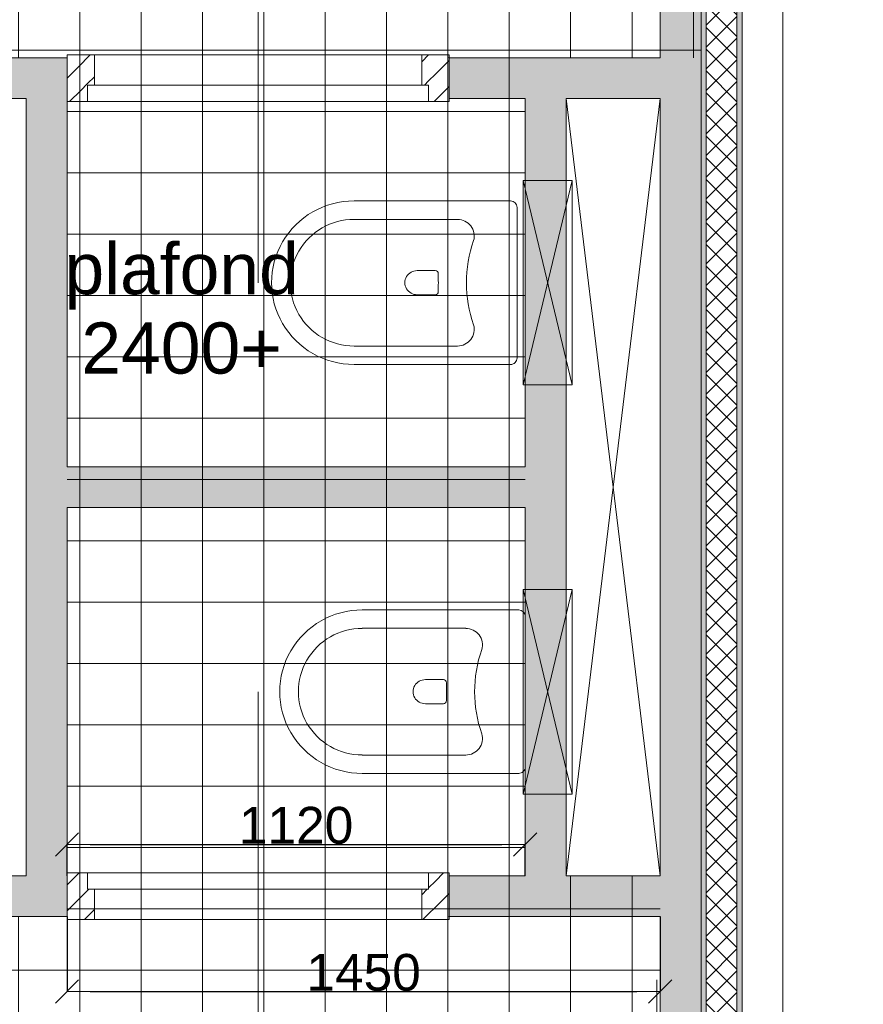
# Model space of a CAD drawing. Extents: x -238421 to 258165, y -34825 to 126331.
# Tile 11 of 239: x -212641 to -210579, y 47089 to 49496. Entities that reach past the tile are written whole.
import ezdxf

# ---------------------------------------------------------------- set-up
doc = ezdxf.new("R2010")
doc.units = 0
doc.header["$LTSCALE"] = 50
doc.linetypes.add('_ .', pattern=[190, 90, -50, 0, -50])
doc.layers.get('0').update_dxf_attribs({"linetype": 'CONTINUOUS'})
doc.layers.get('Defpoints').update_dxf_attribs({"linetype": 'CONTINUOUS'})
for name, color, linetype in [('00 Arc Simple systeem 2D arcering', 7, 'CONTINUOUS'), ('00 Bestaand', 7, 'CONTINUOUS'), ('00 Bestaand 2D arcering', 7, 'CONTINUOUS'), ('00 Bestaand Deuren', 7, 'CONTINUOUS'), ('00 Bestaand Doorsnede-arcering', 7, 'CONTINUOUS'), ('00 tekst plafond', 7, 'CONTINUOUS'), ('22 Binnenwanden', 7, 'CONTINUOUS'), ('22 Binnenwanden Doorsnede-arcering', 7, 'CONTINUOUS'), ('22 Binnenwanden Laagscheidingslijnen', 7, 'CONTINUOUS'), ('65 Beveiliging', 7, 'CONTINUOUS'), ('A Stramien', 7, 'CONTINUOUS'), ('Tekst_dim 1_ 50', 7, 'CONTINUOUS'), ('Tekst_dim 1_ 50 2D arcering', 7, 'CONTINUOUS'), ('WM5448--', 1, 'CONTINUOUS')]:
    doc.layers.add(name, color=color, linetype=linetype)
doc.styles.add('GENERATED_STYLE_1', font='ARIAL.TTF')
doc.linetypes.add('WBDBO 60', pattern='A,0,[1,3 2e verdieping1.Shx,S=13.888889,R=0,X=0,Y=-6.10623e-16],-1750,0', length=1750)
doc.dimstyles.new('GENERATED_STYLE__4', dxfattribs={"dimtxt": 89.999998, "dimasz": 57, "dimexe": 0.18, "dimexo": 0, "dimgap": 0.09, "dimtad": 1, "dimtih": 1, "dimtoh": 1, "dimdec": 0, "dimzin": 0, "dimdsep": 46, "dimtxsty": 'GENERATED_STYLE_1', "dimblk": 'ARROWHEAD_6', "dimblk1": 'ARROWHEAD_6', "dimblk2": 'ARROWHEAD_6', "dimcen": 0.09, "dimclrd": 1, "dimclre": 1, "dimclrt": 2, "dimadec": 1, "dimazin": 0, "dimtfac": 1, "dimtdec": 4, "dimtmove": 0, "dimatfit": 3, "dimfxl": 0, "dimtolj": 1, "dimtzin": 0, "dimarcsym": 0})
pattern_1 = [(45, (0, 0), (-31.82, 31.82), [])]
pattern_2 = [(0, (0, 0), (0, 37.5), [0, -37.5])]

# ---------------------------------------------------------------- blocks, each defined once
blk = doc.blocks.new('D1a bu h 15')
at = {"layer": '00 Bestaand 2D arcering', "linetype": 'Continuous', "lineweight": 0}
h = blk.add_hatch(dxfattribs=at)
h.set_pattern_fill('12_NAALDHOUT_0002', color=9, style=0, pattern_type=2)
h.set_pattern_definition(pattern_1)
h.paths.add_polyline_path([(-467, 0), (-467, -114), (-433.5, -114), (-433.5, 0)], flags=0)
h = blk.add_hatch(dxfattribs=at)
h.set_pattern_fill('12_NAALDHOUT_0002', color=9, style=0, pattern_type=2)
h.set_pattern_definition(pattern_1)
h.paths.add_polyline_path([(-433.5, 0), (-433.5, -114), (-417, -114), (-417, 0)], flags=0)
h = blk.add_hatch(dxfattribs=at)
h.set_pattern_fill('12_NAALDHOUT_0002', color=9, style=0, pattern_type=2)
h.set_pattern_definition(pattern_1)
h.paths.add_polyline_path([(417, 0), (417, -114), (433.5, -114), (433.5, 0)], flags=0)
h = blk.add_hatch(dxfattribs=at)
h.set_pattern_fill('12_NAALDHOUT_0002', color=9, style=0, pattern_type=2)
h.set_pattern_definition(pattern_1)
h.paths.add_polyline_path([(467, 0), (433.5, 0), (433.5, -114), (467, -114)], flags=0)
h = blk.add_hatch(dxfattribs=at)
h.set_pattern_fill('12_NAALDHOUT_0002', color=9, style=0, pattern_type=2)
h.set_pattern_definition(pattern_1)
h.paths.add_polyline_path([(-417, -40), (-417, -114), (-400, -114), (-400, -40)], flags=0)
h = blk.add_hatch(dxfattribs=at)
h.set_pattern_fill('12_NAALDHOUT_0002', color=9, style=0, pattern_type=2)
h.set_pattern_definition(pattern_1)
h.paths.add_polyline_path([(417, -40), (400, -40), (400, -114), (417, -114)], flags=0)
at = {"layer": '00 Bestaand Deuren', "color": 2, "linetype": 'Continuous', "lineweight": 0}
blk.add_line((0, -557), (0, 443), dxfattribs=at)
at = {"layer": '00 Bestaand Deuren', "color": 1, "linetype": 'Continuous', "lineweight": 0}
for p, q in [((-467, 0), (467, 0)), ((-467, 0), (-467, -114)), ((-417, 0), (417, 0)), ((-417, -40), (-417, 0)), ((417, 0), (417, -40)), ((467, -114), (467, 0)), ((-467, -7), (-467, -107)), ((467, -7), (467, -107)), ((417, -40), (-417, -40)), ((-400, -40), (-400, -114)), ((400, -40), (400, -114)), ((-467, -114), (467, -114))]:
    blk.add_line(p, q, dxfattribs=at)
blk = doc.blocks.new('Wall_3_2', base_point=(11642.6, 23762.7))
at = {"layer": '00 Bestaand Doorsnede-arcering', "linetype": 'Continuous', "lineweight": 0}
for points in [[(11880.5, 24767.2), (11976.6, 24739.4), (12221.9, 25589.3), (12125.8, 25617.1)], [(11594.6, 23776.5), (11690.7, 23748.8), (11717.6, 23842.1), (11621.5, 23869.8)]]:
    blk.add_hatch(color=255, dxfattribs=at).paths.add_polyline_path(points, flags=0)
at = {"layer": '00 Bestaand', "color": 1, "linetype": 'Continuous', "lineweight": 0}
for p, q in [((12125.8, 25617.1), (11880.5, 24767.2)), ((12221.9, 25589.3), (12125.8, 25617.1)), ((11976.6, 24739.4), (12221.9, 25589.3)), ((11880.5, 24767.2), (11976.6, 24739.4)), ((11621.5, 23869.8), (11594.6, 23776.5)), ((11621.5, 23869.8), (11717.6, 23842.1)), ((11690.7, 23748.8), (11717.6, 23842.1)), ((11594.6, 23776.5), (11690.7, 23748.8))]:
    blk.add_line(p, q, dxfattribs=at)
for p in [(11880.5, 24767.2), (11621.5, 23869.8)]:
    blk.add_point(p, dxfattribs=at)
at = {"layer": '00 Bestaand Deuren', "color": 1, "linetype": 'Continuous', "lineweight": 0, "xscale": -1, "zscale": 1000, "rotation": 73.90020166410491}
blk.add_blockref('D1a bu h 15', (11744.3, 24320.4), dxfattribs=at)
blk = doc.blocks.new('Wall_91_2', base_point=(13927.3, 25269))
at = {"layer": '22 Binnenwanden Doorsnede-arcering', "linetype": 'Continuous', "lineweight": 0}
h = blk.add_hatch(dxfattribs=at)
h.set_pattern_fill('10_GIPS_0002', color=9, style=0, pattern_type=2)
h.set_pattern_definition(pattern_2)
h.paths.add_polyline_path([(13927.3, 25269), (13927.3, 20587.9), (13939.8, 20587.9), (13939.8, 25269)], flags=0)
h = blk.add_hatch(dxfattribs=at)
h.set_pattern_fill('13_45GR_ISOLATIE_0002', color=9, style=0, pattern_type=2)
h.set_pattern_definition([(45, (0, 0), (-26.516504, 26.516504), []), (135, (0, 0), (26.516504, 26.516504), [])])
h.paths.add_polyline_path([(13939.8, 25269), (13939.8, 20587.9), (14014.8, 20587.9), (14014.8, 25269)], flags=0)
h = blk.add_hatch(dxfattribs=at)
h.set_pattern_fill('10_GIPS_0002', color=9, style=0, pattern_type=2)
h.set_pattern_definition(pattern_2)
h.paths.add_polyline_path([(14027.3, 20587.9), (14027.3, 25269), (14014.8, 25269), (14014.8, 20587.9)], flags=0)
at = {"layer": '22 Binnenwanden', "color": 1, "linetype": 'Continuous', "lineweight": 0}
for p, q in [((13927.3, 25269), (13927.3, 20715.9)), ((14027.3, 20587.9), (14027.3, 25269))]:
    blk.add_line(p, q, dxfattribs=at)
at = {"layer": '22 Binnenwanden Laagscheidingslijnen', "color": 9, "linetype": 'Continuous', "lineweight": 0}
for p, q in [((13939.8, 25269), (13939.8, 20587.9)), ((14014.8, 20587.9), (14014.8, 25269))]:
    blk.add_line(p, q, dxfattribs=at)
blk = doc.blocks.new('Wall_95_2', base_point=(13877.3, 19882.9))
at = {"layer": '00 Bestaand Doorsnede-arcering', "linetype": 'Continuous', "lineweight": 0}
blk.add_hatch(color=255, dxfattribs=at).paths.add_polyline_path([(13927.3, 19823.4), (13927.3, 25270), (13827.3, 25270), (13827.3, 19942.5)], flags=0)
at = {"layer": '00 Bestaand', "color": 1, "linetype": 'Continuous', "lineweight": 0}
for p, q in [((13827.3, 25270), (13827.3, 23842.1)), ((13927.3, 19823.4), (13927.3, 25270)), ((13827.3, 23742.1), (13827.3, 21842.1)), ((13827.3, 21742.1), (13827.3, 20254.3))]:
    blk.add_line(p, q, dxfattribs=at)
blk = doc.blocks.new('D1a bu h 15_10')
at = {"layer": '00 Bestaand 2D arcering', "linetype": 'Continuous', "lineweight": 0}
h = blk.add_hatch(dxfattribs=at)
h.set_pattern_fill('12_NAALDHOUT_0002', color=9, style=0, pattern_type=2)
h.set_pattern_definition(pattern_1)
h.paths.add_polyline_path([(-467, 0), (-467, -114), (-433.5, -114), (-433.5, 0)], flags=0)
h = blk.add_hatch(dxfattribs=at)
h.set_pattern_fill('12_NAALDHOUT_0002', color=9, style=0, pattern_type=2)
h.set_pattern_definition(pattern_1)
h.paths.add_polyline_path([(-433.5, 0), (-433.5, -114), (-417, -114), (-417, 0)], flags=0)
h = blk.add_hatch(dxfattribs=at)
h.set_pattern_fill('12_NAALDHOUT_0002', color=9, style=0, pattern_type=2)
h.set_pattern_definition(pattern_1)
h.paths.add_polyline_path([(-417, -74), (-417, 0), (-400, 0), (-400, -74)], flags=0)
h = blk.add_hatch(dxfattribs=at)
h.set_pattern_fill('12_NAALDHOUT_0002', color=9, style=0, pattern_type=2)
h.set_pattern_definition(pattern_1)
h.paths.add_polyline_path([(417, -74), (400, -74), (400, 0), (417, 0)], flags=0)
h = blk.add_hatch(dxfattribs=at)
h.set_pattern_fill('12_NAALDHOUT_0002', color=9, style=0, pattern_type=2)
h.set_pattern_definition(pattern_1)
h.paths.add_polyline_path([(417, 0), (417, -114), (433.5, -114), (433.5, 0)], flags=0)
h = blk.add_hatch(dxfattribs=at)
h.set_pattern_fill('12_NAALDHOUT_0002', color=9, style=0, pattern_type=2)
h.set_pattern_definition(pattern_1)
h.paths.add_polyline_path([(467, 0), (433.5, 0), (433.5, -114), (467, -114)], flags=0)
at = {"layer": '00 Bestaand Deuren', "color": 2, "linetype": 'Continuous', "lineweight": 0}
blk.add_line((0, -557), (0, 443), dxfattribs=at)
at = {"layer": '00 Bestaand Deuren', "color": 1, "linetype": 'Continuous', "lineweight": 0}
for p, q in [((-467, 0), (467, 0)), ((-467, 0), (-467, -114)), ((-400, -74), (-400, 0)), ((400, -74), (400, 0)), ((467, -114), (467, 0)), ((-467, -7), (-467, -107)), ((467, -7), (467, -107)), ((417, -74), (-417, -74)), ((-417, -74), (-417, -114)), ((417, -114), (417, -74)), ((-467, -114), (467, -114)), ((-417, -114), (417, -114))]:
    blk.add_line(p, q, dxfattribs=at)
blk = doc.blocks.new('Wall_98_2', base_point=(13877.3, 21842.1))
at = {"layer": '00 Bestaand Doorsnede-arcering', "linetype": 'Continuous', "lineweight": 0}
for points in [[(11637.8, 21842.1), (11637.8, 21742.1), (12377.3, 21742.1), (12377.3, 21842.1)], [(13827.3, 21842.1), (13311.3, 21842.1), (13311.3, 21742.1), (13827.3, 21742.1)]]:
    blk.add_hatch(color=255, dxfattribs=at).paths.add_polyline_path(points, flags=0)
at = {"layer": '00 Bestaand', "color": 1, "linetype": 'Continuous', "lineweight": 0}
for p, q in [((12277.3, 21842.1), (11637.8, 21842.1)), ((11637.8, 21842.1), (11637.8, 21742.1)), ((12377.3, 21742.1), (12377.3, 21842.1)), ((13311.3, 21742.1), (13311.3, 21842.1)), ((13497.3, 21842.1), (13311.3, 21842.1)), ((13827.3, 21842.1), (13597.3, 21842.1)), ((11637.8, 21742.1), (12377.3, 21742.1)), ((13311.3, 21742.1), (13827.3, 21742.1))]:
    blk.add_line(p, q, dxfattribs=at)
for p in [(12377.3, 21742.1), (13311.3, 21742.1)]:
    blk.add_point(p, dxfattribs=at)
at = {"layer": '00 Bestaand Deuren', "color": 1, "linetype": 'Continuous', "lineweight": 0, "zscale": 1000, "rotation": 180}
blk.add_blockref('D1a bu h 15_10', (12844.3, 21735.1), dxfattribs=at)
blk = doc.blocks.new('Wall_99_2', base_point=(13597.3, 21842.1))
at = {"layer": '00 Bestaand Doorsnede-arcering', "linetype": 'Continuous', "lineweight": 0}
blk.add_hatch(color=255, dxfattribs=at).paths.add_polyline_path([(13597.3, 21842.1), (13597.3, 23742.1), (13497.3, 23742.1), (13497.3, 21842.1)], flags=0)
at = {"layer": '00 Bestaand', "color": 1, "linetype": 'Continuous', "lineweight": 0}
for p, q in [((13497.3, 23742.1), (13497.3, 22842.1)), ((13597.3, 21842.1), (13597.3, 23742.1)), ((13497.3, 22742.1), (13497.3, 21842.1))]:
    blk.add_line(p, q, dxfattribs=at)
blk = doc.blocks.new('D1a bu h 15_11')
at = {"layer": '00 Bestaand 2D arcering', "linetype": 'Continuous', "lineweight": 0}
h = blk.add_hatch(dxfattribs=at)
h.set_pattern_fill('12_NAALDHOUT_0002', color=9, style=0, pattern_type=2)
h.set_pattern_definition(pattern_1)
h.paths.add_polyline_path([(-467, 0), (-467, -114), (-433.5, -114), (-433.5, 0)], flags=0)
h = blk.add_hatch(dxfattribs=at)
h.set_pattern_fill('12_NAALDHOUT_0002', color=9, style=0, pattern_type=2)
h.set_pattern_definition(pattern_1)
h.paths.add_polyline_path([(-433.5, 0), (-433.5, -114), (-417, -114), (-417, 0)], flags=0)
h = blk.add_hatch(dxfattribs=at)
h.set_pattern_fill('12_NAALDHOUT_0002', color=9, style=0, pattern_type=2)
h.set_pattern_definition(pattern_1)
h.paths.add_polyline_path([(-417, -74), (-417, 0), (-400, 0), (-400, -74)], flags=0)
h = blk.add_hatch(dxfattribs=at)
h.set_pattern_fill('12_NAALDHOUT_0002', color=9, style=0, pattern_type=2)
h.set_pattern_definition(pattern_1)
h.paths.add_polyline_path([(417, -74), (400, -74), (400, 0), (417, 0)], flags=0)
h = blk.add_hatch(dxfattribs=at)
h.set_pattern_fill('12_NAALDHOUT_0002', color=9, style=0, pattern_type=2)
h.set_pattern_definition(pattern_1)
h.paths.add_polyline_path([(417, 0), (417, -114), (433.5, -114), (433.5, 0)], flags=0)
h = blk.add_hatch(dxfattribs=at)
h.set_pattern_fill('12_NAALDHOUT_0002', color=9, style=0, pattern_type=2)
h.set_pattern_definition(pattern_1)
h.paths.add_polyline_path([(467, 0), (433.5, 0), (433.5, -114), (467, -114)], flags=0)
at = {"layer": '00 Bestaand Deuren', "color": 2, "linetype": 'Continuous', "lineweight": 0}
blk.add_line((0, -557), (0, 443), dxfattribs=at)
at = {"layer": '00 Bestaand Deuren', "color": 1, "linetype": 'Continuous', "lineweight": 0}
for p, q in [((-467, 0), (467, 0)), ((-467, 0), (-467, -114)), ((-400, -74), (-400, 0)), ((400, -74), (400, 0)), ((467, -114), (467, 0)), ((-467, -7), (-467, -107)), ((467, -7), (467, -107)), ((417, -74), (-417, -74)), ((-417, -74), (-417, -114)), ((417, -114), (417, -74)), ((-467, -114), (467, -114)), ((-417, -114), (417, -114))]:
    blk.add_line(p, q, dxfattribs=at)
blk = doc.blocks.new('Wall_100_2', base_point=(11637.8, 23742.1))
at = {"layer": '00 Bestaand Doorsnede-arcering', "linetype": 'Continuous', "lineweight": 0}
for points in [[(11637.8, 23842.1), (11637.8, 23742.1), (12377.3, 23742.1), (12377.3, 23842.1)], [(13827.3, 23842.1), (13311.3, 23842.1), (13311.3, 23742.1), (13827.3, 23742.1)]]:
    blk.add_hatch(color=255, dxfattribs=at).paths.add_polyline_path(points, flags=0)
at = {"layer": '00 Bestaand', "color": 1, "linetype": 'Continuous', "lineweight": 0}
for p, q in [((12377.3, 23842.1), (11637.8, 23842.1)), ((11637.8, 23842.1), (11637.8, 23742.1)), ((12377.3, 23842.1), (12377.3, 23742.1)), ((13311.3, 23842.1), (13311.3, 23742.1)), ((13827.3, 23842.1), (13311.3, 23842.1)), ((11637.8, 23742.1), (12277.3, 23742.1)), ((13311.3, 23742.1), (13497.3, 23742.1)), ((13597.3, 23742.1), (13827.3, 23742.1))]:
    blk.add_line(p, q, dxfattribs=at)
for p in [(12377.3, 23842.1), (13311.3, 23842.1)]:
    blk.add_point(p, dxfattribs=at)
at = {"layer": '00 Bestaand Deuren', "color": 1, "linetype": 'Continuous', "lineweight": 0, "zscale": 1000}
blk.add_blockref('D1a bu h 15_11', (12844.3, 23849.1), dxfattribs=at)
blk = doc.blocks.new('Wall_101_2', base_point=(12377.3, 21842.1))
at = {"layer": '00 Bestaand Doorsnede-arcering', "linetype": 'Continuous', "lineweight": 0}
blk.add_hatch(color=255, dxfattribs=at).paths.add_polyline_path([(12377.3, 21842.1), (12377.3, 23742.1), (12277.3, 23742.1), (12277.3, 21842.1)], flags=0)
at = {"layer": '00 Bestaand', "color": 1, "linetype": 'Continuous', "lineweight": 0}
for p, q in [((12277.3, 23742.1), (12277.3, 21842.1)), ((12377.3, 22842.1), (12377.3, 23742.1)), ((12377.3, 21842.1), (12377.3, 22742.1))]:
    blk.add_line(p, q, dxfattribs=at)
blk = doc.blocks.new('Wall_102_2', base_point=(12377.3, 22742.1))
at = {"layer": '00 Bestaand Doorsnede-arcering', "linetype": 'Continuous', "lineweight": 0}
blk.add_hatch(color=255, dxfattribs=at).paths.add_polyline_path([(12377.3, 22742.1), (13497.3, 22742.1), (13497.3, 22842.1), (12377.3, 22842.1)], flags=0)
at = {"layer": '00 Bestaand', "color": 1, "linetype": 'Continuous', "lineweight": 0}
for p, q in [((13497.3, 22842.1), (12377.3, 22842.1)), ((12377.3, 22742.1), (13497.3, 22742.1))]:
    blk.add_line(p, q, dxfattribs=at)
blk = doc.blocks.new('Toilet hangend 15+')
at = {"layer": '00 Bestaand', "color": 1, "linetype": 'Continuous', "lineweight": 0}
for p, q in [((-184.2, 1237.2), (184.2, 1237.2)), ((-200, 838.9), (-200, 1221.2)), ((200, 1221.2), (200, 838.9)), ((-154.9, 1091.6), (-154.9, 838.9)), ((154.9, 1091.6), (154.9, 838.9)), ((-29.4, 1037.1), (-29.4, 993)), ((-19.6, 1044.5), (-21.5, 1044.6)), ((-14.6, 1044.6), (-19.6, 1044.5)), ((-9.8, 1044.5), (-14.6, 1044.6)), ((-5.2, 1044.7), (-9.8, 1044.5)), ((0, 1044.8), (-5.2, 1044.7)), ((0, 1044.8), (5.2, 1044.7)), ((5.2, 1044.7), (9.8, 1044.5)), ((9.8, 1044.5), (14.6, 1044.6)), ((14.6, 1044.6), (19.6, 1044.5)), ((19.6, 1044.5), (21.5, 1044.6)), ((29.4, 1037.1), (29.4, 993))]:
    blk.add_line(p, q, dxfattribs=at)
for centre, major_axis, start_param, end_param in [((-184.2, 1221.2), (0, -15.9), 3.141593, 4.712389), ((184.2, 1221.2), (0, -15.9), 1.570796, 3.141593), ((-114.2, 1091.6), (0, -41), 2.86063, 4.712389), ((114.2, 1091.6), (0, -41), 1.570796, 3.422556), ((0, 1429.5), (0, -316.1), 5.948388, 6.617983), ((-22.1, 1037.2), (0, -7.4), 3.058056, 4.730947), ((22.1, 1037.2), (0, -7.4), 1.552239, 3.225129), ((0, 992.7), (0, -29.7), 4.702501, 7.86387), ((0, 838.9), (0, -201.8), 4.712389, 7.853982), ((0, 838.9), (0, -156.2), 4.712389, 7.853982)]:
    blk.add_ellipse(centre, major_axis=major_axis, ratio=0.991228, start_param=start_param, end_param=end_param, dxfattribs=at)
blk = doc.blocks.new('ARROWHEAD_6')
at = {"color": 0, "linetype": 'Continuous', "lineweight": 0}
for p, q in [((-0.5, -0.5), (0.5, 0.5)), ((0, 0), (-1, 0))]:
    blk.add_line(p, q, dxfattribs=at)
blk = doc.blocks.new('*D2666')
at = {"layer": 'Defpoints', "color": 0, "linetype": 'Continuous', "transparency": 16777216}
for p in [(-248566.7, 77464.2), (-247116.7, 77464.2), (-247116.7, 77281.2)]:
    blk.add_point(p, dxfattribs=at)
at = {"layer": 'Tekst_dim 1_ 50', "color": 1, "linetype": 'Continuous', "lineweight": -2, "transparency": 16777216}
for p, q in [((-248566.7, 77464.2), (-248566.7, 77281)), ((-247116.7, 77464.2), (-247116.7, 77281)), ((-248509.7, 77281.2), (-247173.7, 77281.2))]:
    blk.add_line(p, q, dxfattribs=at)
at = {"layer": 'Tekst_dim 1_ 50', "color": 1, "linetype": 'Continuous', "lineweight": -2, "transparency": 16777216, "xscale": 56.99999999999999, "yscale": 56.99999999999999, "zscale": 56.99999999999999, "rotation": 180}
blk.add_blockref('ARROWHEAD_6', (-248566.7, 77281.2), dxfattribs=at)
at = {"layer": 'Tekst_dim 1_ 50', "color": 1, "linetype": 'Continuous', "lineweight": -2, "transparency": 16777216, "xscale": 56.99999999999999, "yscale": 56.99999999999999, "zscale": 56.99999999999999}
blk.add_blockref('ARROWHEAD_6', (-247116.7, 77281.2), dxfattribs=at)
at = {"layer": 'Tekst_dim 1_ 50', "color": 2, "linetype": 'Continuous', "lineweight": 0, "transparency": 16777216, "insert": (-247841.7, 77327.3), "char_height": 90, "attachment_point": 5, "style": 'GENERATED_STYLE_1'}
blk.add_mtext('\\A1;1450', dxfattribs=at)
blk = doc.blocks.new('*D2667')
at = {"layer": 'Defpoints', "color": 0, "linetype": 'Continuous', "transparency": 16777216}
for p in [(-247446.7, 77640.8), (-248566.7, 77564.2), (-247446.7, 77564.2)]:
    blk.add_point(p, dxfattribs=at)
at = {"layer": 'Tekst_dim 1_ 50', "color": 1, "linetype": 'Continuous', "lineweight": -2, "transparency": 16777216}
for p, q in [((-248566.7, 77564.2), (-248566.7, 77641)), ((-248509.7, 77640.8), (-247503.7, 77640.8)), ((-247446.7, 77564.2), (-247446.7, 77641))]:
    blk.add_line(p, q, dxfattribs=at)
at = {"layer": 'Tekst_dim 1_ 50', "color": 1, "linetype": 'Continuous', "lineweight": -2, "transparency": 16777216, "xscale": 56.99999999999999, "yscale": 56.99999999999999, "zscale": 56.99999999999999, "rotation": 180}
blk.add_blockref('ARROWHEAD_6', (-248566.7, 77640.8), dxfattribs=at)
at = {"layer": 'Tekst_dim 1_ 50', "color": 1, "linetype": 'Continuous', "lineweight": -2, "transparency": 16777216, "xscale": 56.99999999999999, "yscale": 56.99999999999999, "zscale": 56.99999999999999}
blk.add_blockref('ARROWHEAD_6', (-247446.7, 77640.8), dxfattribs=at)
at = {"layer": 'Tekst_dim 1_ 50', "color": 2, "linetype": 'Continuous', "lineweight": 0, "transparency": 16777216, "insert": (-248006.7, 77686.9), "char_height": 90, "attachment_point": 5, "style": 'GENERATED_STYLE_1'}
blk.add_mtext('\\A1;1120', dxfattribs=at)
blk = doc.blocks.new('Inbouwreservoir 15+')
at = {"layer": '00 Bestaand', "color": 1, "linetype": 'Continuous', "lineweight": 0}
for p, q in [((500, 120), (0, 120)), ((0, 120), (0, 0)), ((0, 0), (500, 120)), ((0, 120), (500, 0)), ((500, 0), (500, 120)), ((0, 0), (500, 0))]:
    blk.add_line(p, q, dxfattribs=at)
blk = doc.blocks.new('Inbouwreservoir 15+_2')
at = {"layer": '00 Bestaand', "color": 1, "linetype": 'Continuous', "lineweight": 0}
for p, q in [((500, 120), (0, 120)), ((0, 120), (0, 0)), ((0, 0), (500, 120)), ((0, 120), (500, 0)), ((500, 0), (500, 120)), ((0, 0), (500, 0))]:
    blk.add_line(p, q, dxfattribs=at)
blk = doc.blocks.new('dasg')
at = {"layer": '00 Arc Simple systeem 2D arcering', "linetype": 'Continuous', "lineweight": 0}
blk.add_hatch(color=15, dxfattribs=at).paths.add_polyline_path([(-246978.8, 76267.1, -0.024148), (-241536.6, 77201.4), (-241536.6, 77981.6), (-241761.6, 77981.6), (-241761.6, 77414.3, 0.020496), (-247027.6, 76486.8)], flags=0)
at = {"layer": 'Tekst_dim 1_ 50 2D arcering', "linetype": 'Continuous', "lineweight": 0}
h = blk.add_hatch(dxfattribs=at)
h.set_pattern_fill('RASTER_150_0002', color=252, style=0, pattern_type=2)
h.set_pattern_definition([(0, (-260944.01, 55722.09), (0, 150), []), (90, (-260944.01, 55722.09), (-150, 0), [])])
h.paths.add_polyline_path([(-248566.7, 77464), (-249251.1, 77464.7), (-249084.9, 76009.8), (-247916.7, 75804.9), (-247916.7, 75976.4), (-247116.7, 75976.4), (-247116.7, 77564.2), (-247446.7, 77564.2), (-247446.7, 79564.2), (-247016.7, 79564.2), (-247016.7, 80992.1), (-248722.1, 81311.4), (-249226.4, 79564.2), (-248566.7, 79564.2)], flags=0)
at = {"color": 1, "linetype": 'Continuous', "lineweight": 0, "flags": 128}
blk.add_lwpolyline([(-247346.7, 79464.2), (-247116.7, 77564.2), (-247346.7, 77564.2), (-247116.7, 79464.2)], close=True, dxfattribs=at)
at = {"layer": '65 Beveiliging', "color": 1, "linetype": 'WBDBO 60', "lineweight": 0, "flags": 128}
blk.add_lwpolyline([(-255528.2, 76867), (-251149.4, 76867), (-251149.4, 76325.4), (-249322.2, 76325.4), (-249266.6, 75838.6), (-246816.7, 75408.9), (-246816.7, 82933.6)], dxfattribs=at)
at = {"layer": 'A Stramien', "color": 9, "linetype": '_ .', "lineweight": 0, "flags": 128}
blk.add_lwpolyline([(-247124.9, 63309.5), (-247124.9, 93947.6)], dxfattribs=at)
for points in [[(-214381.2, 77892), (-232630.2, 75087.9, -0.123), (-260004.1, 79270.4)], [(-214381.2, 76092), (-232620.2, 73287.9, -0.123), (-260004.9, 77469.7)]]:
    blk.add_lwpolyline(points, format="xyb", dxfattribs=at)
at = {"layer": '00 Bestaand', "color": 1, "lineweight": 0}
for name, p in [('Wall_3_2', (-249301.4, 79484.7)), ('Wall_95_2', (-247066.7, 75605)), ('Wall_100_2', (-249306.2, 79464.2)), ('Wall_101_2', (-248566.7, 77564.2)), ('Wall_99_2', (-247346.7, 77564.2)), ('Wall_102_2', (-248566.7, 78464.2)), ('Wall_98_2', (-247066.7, 77564.2))]:
    blk.add_blockref(name, p, dxfattribs=at)
at = {"layer": '00 Bestaand', "color": 1, "linetype": 'Continuous', "lineweight": 0, "zscale": 1000}
for name, p, rotation in [('Inbouwreservoir 15+_2', (-247331.7, 78764.4), 90), ('Toilet hangend 15+', (-248703.8, 79014.2), 270), ('Toilet hangend 15+', (-248683.8, 78014.2), 270)]:
    blk.add_blockref(name, p, dxfattribs=dict(at, rotation=rotation))
at = {"layer": '00 Bestaand', "color": 1, "linetype": 'Continuous', "lineweight": 0, "xscale": -1, "zscale": 1000, "rotation": 90}
blk.add_blockref('Inbouwreservoir 15+', (-247331.7, 78263.9), dxfattribs=at)
at = {"layer": '22 Binnenwanden', "color": 1, "lineweight": 0}
blk.add_blockref('Wall_91_2', (-247016.7, 80991.1), dxfattribs=at)
at = {"layer": '00 tekst plafond', "color": 1, "linetype": 'Continuous', "lineweight": 0, "insert": (-248286.5, 78950.5), "char_height": 125, "attachment_point": 5, "line_spacing_factor": 0.930826, "style": 'GENERATED_STYLE_1'}
blk.add_mtext('{plafond\\P2400+}', dxfattribs=at)
at = {"layer": 'Tekst_dim 1_ 50', "color": 1, "linetype": 'Continuous', "lineweight": 0}
for base, p1, p2, picture, middle in [((-247446.7, 77640.8), (-248566.7, 77564.2), (-247446.7, 77564.2), '*D2667', (-248006.7, 77686.9)), ((-247116.7, 77281.2), (-248566.7, 77464.2), (-247116.7, 77464.2), '*D2666', (-247841.7, 77327.3))]:
    dim = blk.add_linear_dim(base=base, p1=p1, p2=p2, dimstyle='GENERATED_STYLE__4', dxfattribs=at)
    dim.commit()
    dim.dimension.update_dxf_attribs({"geometry": picture, "text_midpoint": middle})

msp = doc.modelspace()

# ---------------------------------------------------------------- block references
at = {"layer": 'WM5448--'}
msp.add_blockref('dasg', (36041.72169, -30160.8573), dxfattribs=at)

doc.saveas('drawing.dxf')
